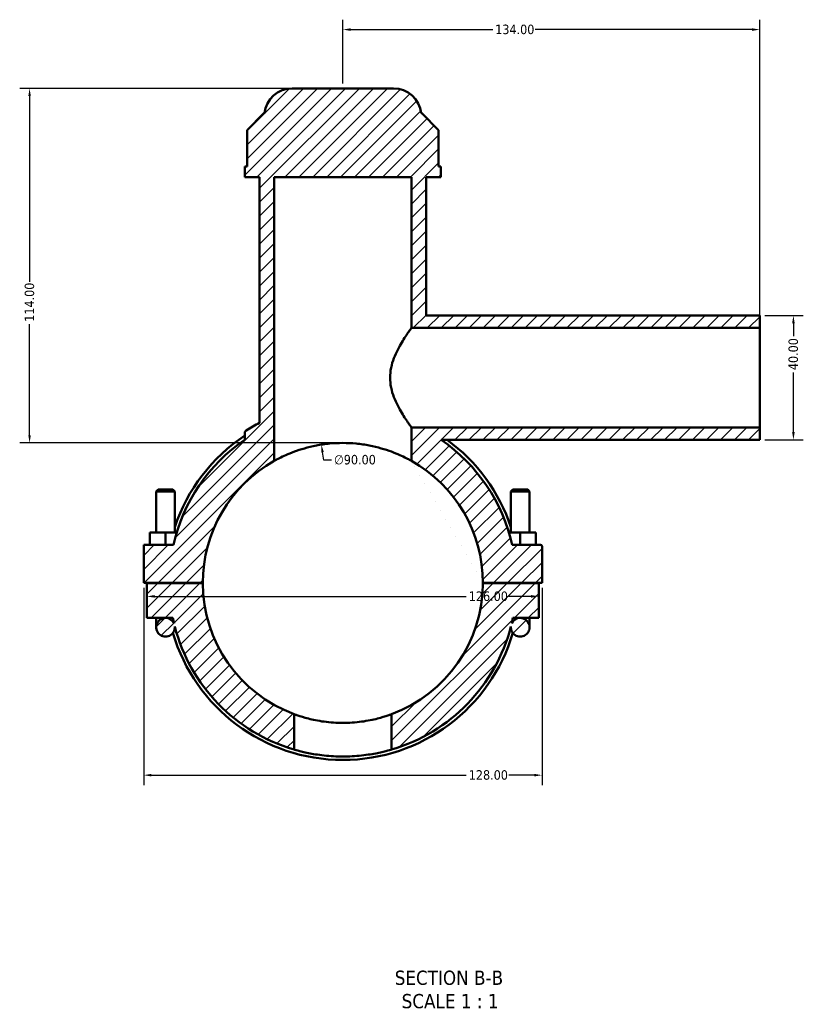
# Model space of a CAD drawing. Header units: millimetres. Extents: x 0 to 898, y -421 to 957.
# Tile 1 of 6: x 276 to 527, y -421 to -105. Entities that reach past the tile are written whole.
import ezdxf

# ---------------------------------------------------------------- set-up
doc = ezdxf.new("R2010")
doc.units = ezdxf.units.MM
for name, color, linetype, lineweight in [('Dimension (ANSI)', 7, 'Continuous', 25), ('Hatch (ANSI)', 7, 'Continuous', 18), ('Symbol (ANSI)', 7, 'Continuous', 25), ('Visible (ANSI)', 7, 'Continuous', 50)]:
    doc.layers.add(name, color=color, linetype=linetype, lineweight=lineweight)
doc.styles.add('Label Text (ANSI)', font='tahoma.ttf')
doc.styles.add('Note Text (ANSI)', font='tahoma.ttf')
doc.dimstyles.new('Default - mm (ANSI)', dxfattribs={"dimtxt": 3.048, "dimasz": 2.5, "dimexe": 3.175, "dimexo": 1.6002, "dimgap": 0.8, "dimtad": 0, "dimtoh": 1, "dimrnd": 1e-08, "dimzin": 4, "dimdsep": 46, "dimtxsty": 'Note Text (ANSI)', "dimcen": 0.09, "dimdle": 10, "dimclrd": 256, "dimclre": 256, "dimclrt": 256, "dimadec": 1, "dimazin": 1, "dimtfac": 1, "dimtofl": 0, "dimtmove": 0, "dimatfit": 3, "dimfxl": 1, "dimtolj": 1, "dimtzin": 4, "dimlwd": -1, "dimlwe": -1, "dimarcsym": 0})

# ---------------------------------------------------------------- blocks, each defined once
blk = doc.blocks.new('*D7')
at = {"layer": 'Defpoints', "color": 0, "transparency": 16777216}
for p in [(372.63, -241.54), (386.43, -330.47)]:
    blk.add_point(p, dxfattribs=at)
at = {"layer": 'Dimension (ANSI)', "transparency": 16777216}
for p, q in [((373.4, -246.48), (373.01, -244.01)), ((375.9, -246.48), (373.4, -246.48))]:
    blk.add_line(p, q, dxfattribs=at)
blk.add_solid([(373.43, -243.94), (372.6, -244.07), (372.63, -241.54)], dxfattribs=at)
at = {"layer": 'Dimension (ANSI)', "color": 230, "true_color": 0xff0080, "transparency": 16777216, "insert": (376.7, -244.84), "char_height": 3.048, "attachment_point": 1, "style": 'Note Text (ANSI)'}
blk.add_mtext('\\A1;∅90.00', dxfattribs=at)
blk = doc.blocks.new('*D9')
at = {"layer": 'Defpoints', "color": 0, "transparency": 16777216}
for p in [(363.27, -127), (278.87, -241), (379.53, -241)]:
    blk.add_point(p, dxfattribs=at)
at = {"layer": 'Dimension (ANSI)', "transparency": 16777216}
for p, q in [((361.67, -127), (275.69, -127)), ((278.87, -129.5), (278.87, -189.16)), ((278.87, -238.5), (278.87, -202.84)), ((377.93, -241), (275.69, -241))]:
    blk.add_line(p, q, dxfattribs=at)
for points in [[(278.45, -129.5), (279.28, -129.5), (278.87, -127)], [(278.45, -238.5), (279.28, -238.5), (278.87, -241)]]:
    blk.add_solid(points, dxfattribs=at)
at = {"layer": 'Dimension (ANSI)', "color": 230, "true_color": 0xff0080, "transparency": 16777216, "insert": (277.28, -202.04), "char_height": 3.048, "attachment_point": 1, "rotation": 90, "style": 'Note Text (ANSI)'}
blk.add_mtext('\\A1;114.00', dxfattribs=at)
blk = doc.blocks.new('*D10')
at = {"layer": 'Defpoints', "color": 0, "transparency": 16777216}
for p in [(513.53, -200), (513.53, -240), (524.31, -240)]:
    blk.add_point(p, dxfattribs=at)
at = {"layer": 'Dimension (ANSI)', "transparency": 16777216}
for p, q in [((515.13, -200), (527.49, -200)), ((524.31, -202.5), (524.31, -206.62)), ((524.31, -237.5), (524.31, -218.39)), ((515.13, -240), (527.49, -240))]:
    blk.add_line(p, q, dxfattribs=at)
for points in [[(523.89, -202.5), (524.73, -202.5), (524.31, -200)], [(523.89, -237.5), (524.73, -237.5), (524.31, -240)]]:
    blk.add_solid(points, dxfattribs=at)
at = {"layer": 'Dimension (ANSI)', "color": 230, "true_color": 0xff0080, "transparency": 16777216, "insert": (522.72, -217.59), "char_height": 3.048, "attachment_point": 1, "rotation": 90, "style": 'Note Text (ANSI)'}
blk.add_mtext('\\A1;40.00', dxfattribs=at)
blk = doc.blocks.new('*D11')
at = {"layer": 'Defpoints', "color": 0, "transparency": 16777216}
for p in [(513.53, -108.09), (379.53, -127), (513.53, -204)]:
    blk.add_point(p, dxfattribs=at)
at = {"layer": 'Dimension (ANSI)', "transparency": 16777216}
for p, q in [((379.53, -125.4), (379.53, -104.92)), ((513.53, -202.4), (513.53, -104.92)), ((382.03, -108.09), (427.69, -108.09)), ((511.03, -108.09), (441.37, -108.09))]:
    blk.add_line(p, q, dxfattribs=at)
for points in [[(382.03, -107.68), (382.03, -108.51), (379.53, -108.09)], [(511.03, -107.68), (511.03, -108.51), (513.53, -108.09)]]:
    blk.add_solid(points, dxfattribs=at)
at = {"layer": 'Dimension (ANSI)', "color": 230, "true_color": 0xff0080, "transparency": 16777216, "insert": (428.49, -106.51), "char_height": 3.048, "attachment_point": 1, "style": 'Note Text (ANSI)'}
blk.add_mtext('\\A1;134.00', dxfattribs=at)
blk = doc.blocks.new('*D12')
at = {"layer": 'Defpoints', "color": 0, "transparency": 16777216}
for p in [(315.53, -285.95), (443.53, -285.95), (443.53, -347.8)]:
    blk.add_point(p, dxfattribs=at)
at = {"layer": 'Dimension (ANSI)', "transparency": 16777216}
for p, q in [((315.53, -287.55), (315.53, -350.98)), ((443.53, -287.55), (443.53, -350.98)), ((318.03, -347.8), (419.19, -347.8)), ((441.03, -347.8), (432.87, -347.8))]:
    blk.add_line(p, q, dxfattribs=at)
for points in [[(318.03, -347.38), (318.03, -348.22), (315.53, -347.8)], [(441.03, -347.38), (441.03, -348.22), (443.53, -347.8)]]:
    blk.add_solid(points, dxfattribs=at)
at = {"layer": 'Dimension (ANSI)', "color": 230, "true_color": 0xff0080, "transparency": 16777216, "insert": (419.99, -346.21), "char_height": 3.048, "attachment_point": 1, "style": 'Note Text (ANSI)'}
blk.add_mtext('\\A1;128.00', dxfattribs=at)
blk = doc.blocks.new('*D13')
at = {"layer": 'Defpoints', "color": 0, "transparency": 16777216}
for p in [(316.53, -290.33), (442.53, -290.33), (442.53, -290.33)]:
    blk.add_point(p, dxfattribs=at)
at = {"layer": 'Dimension (ANSI)', "transparency": 16777216}
for p, q in [((319.03, -290.33), (419.19, -290.33)), ((440.03, -290.33), (432.87, -290.33))]:
    blk.add_line(p, q, dxfattribs=at)
for points in [[(319.03, -289.91), (319.03, -290.74), (316.53, -290.33)], [(440.03, -289.91), (440.03, -290.74), (442.53, -290.33)]]:
    blk.add_solid(points, dxfattribs=at)
at = {"layer": 'Dimension (ANSI)', "color": 230, "true_color": 0xff0080, "transparency": 16777216, "insert": (419.99, -288.74), "char_height": 3.048, "attachment_point": 1, "style": 'Note Text (ANSI)'}
blk.add_mtext('\\A1;126.00', dxfattribs=at)

msp = doc.modelspace()

# ---------------------------------------------------------------- hatches: boundary and pattern name
at = {"layer": 'Hatch (ANSI)'}
h = msp.add_hatch(dxfattribs=at)
h.set_pattern_fill('ANSI31', color=256, scale=25.4, style=0)
h.set_pattern_definition([(45, (0, 0), (-2.245064, 2.245064), [])])
edge = h.paths.add_edge_path()
edge.add_spline(control_points=[(348.449, -236.997), (348.364, -237.051), (348.289, -237.119), (348.163, -237.277), (348.114, -237.366), (348.048, -237.556), (348.031, -237.656), (348.031, -237.757)], knot_values=[-0.0907132, -0.0907132, -0.0907132, -0.0907132, -0.0604754, -0.0604754, -0.0302377, -0.0302377, 0, 0, 0, 0], degree=3, periodic=0)
edge.add_line((348.031, -237.757), (348.031, -239.945))
edge.add_ellipse((379.531, -286.003), major_axis=(-31.5, 46.059), ratio=1, start_angle=0, end_angle=42.94964)
edge.add_line((325.092, -273.753), (315.531, -273.753))
edge.add_line((315.531, -273.753), (315.531, -285.953))
edge.add_line((315.531, -285.953), (334.531, -285.953))
edge.add_ellipse((379.531, -286.003), major_axis=(-45, 0.05), ratio=1, start_angle=299.40424, end_angle=360, ccw=False)
edge.add_line((357.481, -246.776), (357.481, -155.503))
edge.add_line((357.481, -155.503), (401.581, -155.503))
edge.add_line((401.581, -155.503), (401.581, -204.003))
edge.add_line((401.581, -204.003), (513.531, -204.003))
edge.add_line((513.531, -204.003), (513.531, -200.003))
edge.add_line((513.531, -200.003), (406.306, -200.003))
edge.add_line((406.306, -200.003), (406.306, -155.503))
edge.add_line((406.306, -155.503), (411.031, -155.503))
edge.add_line((411.031, -155.503), (411.031, -152.083))
edge.add_line((411.031, -152.083), (410.29, -152.083))
edge.add_line((410.29, -152.083), (410.29, -140.383))
edge.add_line((410.29, -140.383), (404.89, -134.983))
edge.add_line((404.89, -134.983), (404.731, -134.983))
edge.add_ellipse((395.789, -136.003), major_axis=(8.942, 1.02), ratio=1, start_angle=0, end_angle=83.4925)
edge.add_line((395.789, -127.003), (363.273, -127.003))
edge.add_ellipse((363.273, -136.003), major_axis=(0, 9), ratio=1, start_angle=0, end_angle=83.4925)
edge.add_line((354.331, -134.983), (354.173, -134.983))
edge.add_line((354.173, -134.983), (348.773, -140.383))
edge.add_line((348.773, -140.383), (348.773, -152.083))
edge.add_line((348.773, -152.083), (348.031, -152.083))
edge.add_line((348.031, -152.083), (348.031, -155.503))
edge.add_line((348.031, -155.503), (352.756, -155.503))
edge.add_line((352.756, -155.503), (352.756, -234.517))
edge.add_ellipse((379.531, -286.003), major_axis=(-26.775, 51.486), ratio=1, start_angle=0, end_angle=4.90832)
edge = h.paths.add_edge_path()
edge.add_line((395.211, -328.183), (395.211, -339.555))
edge.add_ellipse((379.531, -286.003), major_axis=(15.68, -53.552), ratio=1, start_angle=0, end_angle=59.1214)
edge.add_ellipse((436.531, -300.253), major_axis=(-2.992, 0.224), ratio=1, start_angle=0, end_angle=274.27553)
edge.add_line((436.531, -297.253), (442.531, -297.253))
edge.add_line((442.531, -297.253), (442.531, -286.053))
edge.add_line((442.531, -286.053), (424.531, -286.053))
edge.add_ellipse((379.531, -286.003), major_axis=(45, -0.05), ratio=1, start_angle=290.45586, end_angle=360, ccw=False)
edge = h.paths.add_edge_path(flags=0)
edge.add_ellipse((436.531, -300.253), major_axis=(0, 3), ratio=1, start_angle=0, end_angle=66.20304)
edge.add_ellipse((379.531, -286.003), major_axis=(54.255, -13.04), ratio=1, start_angle=0, end_angle=1.88271)
edge.add_line((434.185, -297.253), (436.531, -297.253))
edge = h.paths.add_edge_path()
edge.add_ellipse((443.031, -274.253), major_axis=(0.5, 0), ratio=1, start_angle=0, end_angle=90)
edge.add_line((443.031, -273.753), (433.97, -273.753))
edge.add_ellipse((379.531, -286.003), major_axis=(54.439, 12.25), ratio=1, start_angle=0, end_angle=42.84328)
edge.add_line((411.117, -240.003), (513.531, -240.003))
edge.add_line((513.531, -240.003), (513.531, -236.003))
edge.add_line((513.531, -236.003), (401.581, -236.003))
edge.add_line((401.581, -236.003), (401.581, -246.776))
edge.add_ellipse((379.531, -286.003), major_axis=(22.05, 39.228), ratio=1, start_angle=299.40424, end_angle=360, ccw=False)
edge.add_line((424.531, -285.953), (443.531, -285.953))
edge.add_line((443.531, -285.953), (443.531, -274.253))
edge = h.paths.add_edge_path()
edge.add_line((334.531, -286.053), (316.531, -286.053))
edge.add_line((316.531, -286.053), (316.531, -297.253))
edge.add_line((316.531, -297.253), (322.531, -297.253))
edge.add_ellipse((322.531, -300.253), major_axis=(0, 3), ratio=1, start_angle=0, end_angle=274.27553)
edge.add_ellipse((379.531, -286.003), major_axis=(-54.008, -14.026), ratio=1, start_angle=0, end_angle=59.1214)
edge.add_line((363.851, -339.555), (363.851, -328.183))
edge.add_ellipse((379.531, -286.003), major_axis=(-15.68, -42.18), ratio=1, start_angle=290.45586, end_angle=360, ccw=False)
edge = h.paths.add_edge_path(flags=0)
edge.add_line((322.531, -297.253), (324.877, -297.253))
edge.add_ellipse((379.531, -286.003), major_axis=(-54.654, -11.25), ratio=1, start_angle=0, end_angle=1.88271)
edge.add_ellipse((322.531, -300.253), major_axis=(2.745, 1.21), ratio=1, start_angle=0, end_angle=66.20304)

# ---------------------------------------------------------------- linework, layer by layer
at = {"layer": 'Visible (ANSI)'}
for p, q in [((395.789, -127.003), (363.273, -127.003)), ((354.173, -134.983), (348.773, -140.383)), ((354.331, -134.983), (354.173, -134.983)), ((404.89, -134.983), (404.731, -134.983)), ((410.29, -140.383), (404.89, -134.983)), ((348.773, -140.383), (348.773, -152.083)), ((410.29, -152.083), (410.29, -140.383)), ((348.773, -152.083), (348.031, -152.083)), ((348.031, -152.083), (348.031, -155.503)), ((411.031, -152.083), (410.29, -152.083)), ((411.031, -155.503), (411.031, -152.083)), ((348.031, -155.503), (352.756, -155.503)), ((352.756, -155.503), (352.756, -234.517)), ((357.481, -246.776), (357.481, -155.503)), ((357.481, -155.503), (401.581, -155.503)), ((401.581, -155.503), (401.581, -204.003)), ((406.306, -200.003), (406.306, -155.503)), ((406.306, -155.503), (411.031, -155.503)), ((513.531, -200.003), (406.306, -200.003)), ((513.531, -204.003), (513.531, -200.003)), ((401.581, -204.003), (513.531, -204.003)), ((513.531, -236.003), (513.531, -204.003)), ((513.531, -236.003), (401.581, -236.003)), ((401.581, -236.003), (401.581, -246.776)), ((513.531, -240.003), (513.531, -236.003)), ((348.031, -237.757), (348.031, -239.945)), ((411.117, -240.003), (513.531, -240.003)), ((320.131, -255.953), (319.531, -256.553)), ((324.931, -255.953), (320.131, -255.953)), ((324.931, -255.953), (325.531, -256.553)), ((434.131, -255.953), (433.531, -256.553)), ((434.131, -255.953), (438.931, -255.953)), ((438.931, -255.953), (439.531, -256.553)), ((319.531, -256.553), (325.531, -256.553)), ((319.531, -256.553), (319.531, -269.753)), ((325.531, -256.553), (325.531, -269.753)), ((439.531, -256.553), (433.531, -256.553)), ((433.531, -269.753), (433.531, -256.553)), ((439.531, -269.753), (439.531, -256.553)), ((322.531, -269.753), (317.531, -269.753)), ((317.531, -273.753), (317.531, -269.753)), ((322.531, -273.753), (322.531, -269.753)), ((326.15, -269.753), (322.531, -269.753)), ((432.913, -269.753), (436.531, -269.753)), ((436.531, -269.753), (441.531, -269.753)), ((436.531, -273.753), (436.531, -269.753)), ((441.531, -273.753), (441.531, -269.753)), ((325.092, -273.753), (315.531, -273.753)), ((315.531, -273.753), (315.531, -285.953)), ((443.031, -273.753), (433.97, -273.753)), ((443.531, -285.953), (443.531, -274.253)), ((315.531, -285.953), (334.531, -285.953)), ((334.531, -286.053), (316.531, -286.053)), ((316.531, -286.053), (316.531, -297.253)), ((319.531, -285.953), (319.531, -286.053)), ((325.531, -285.953), (325.531, -286.053)), ((424.531, -285.953), (443.531, -285.953)), ((442.531, -286.053), (424.531, -286.053)), ((433.531, -286.053), (433.531, -285.953)), ((439.531, -286.053), (439.531, -285.953)), ((442.531, -297.253), (442.531, -286.053)), ((316.531, -297.253), (322.531, -297.253)), ((319.531, -297.253), (319.531, -300.253)), ((322.531, -297.253), (324.877, -297.253)), ((434.185, -297.253), (436.531, -297.253)), ((436.531, -297.253), (442.531, -297.253)), ((439.531, -300.253), (439.531, -297.253)), ((325.531, -300.253), (325.531, -300.062)), ((433.531, -300.062), (433.531, -300.253)), ((363.851, -339.555), (363.851, -328.183)), ((395.211, -328.183), (395.211, -339.555))]:
    msp.add_line(p, q, dxfattribs=at)
for centre, radius, start, end in [((363.273, -136.003), 9, 90, 173.4925), ((395.789, -136.003), 9, 6.5075, 90), ((379.531, -286.003), 58.032, 117.47641, 122.38473), ((379.531, -286.003), 55.8, 124.3687, 167.31833), ((379.531, -286.003), 56.916, 123.60383, 161.58015), ((379.531, -286.003), 55.8, 12.68167, 55.52495), ((379.531, -286.003), 56.916, 18.41985, 53.92127), ((379.531, -286.003), 45, 119.34058, 179.93634), ((379.531, -286.003), 45, 0.06366, 60.65942), ((443.031, -274.253), 0.5, 0, 90), ((379.531, -286.003), 45, 180.06366, 249.6078), ((379.531, -286.003), 45, 290.3922, 359.93634), ((322.531, -300.253), 3, 90, 4.27553), ((322.531, -300.253), 3, 23.79696, 90), ((379.531, -286.003), 55.8, 191.63129, 193.514), ((436.531, -300.253), 3, 175.72447, 90), ((436.531, -300.253), 3, 90, 156.20304), ((379.531, -286.003), 55.8, 346.486, 348.36871), ((379.531, -286.003), 55.8, 194.55849, 253.67989), ((379.531, -286.003), 55.8, 286.32011, 345.44151), ((379.531, -286.003), 56.916, 196.38542, 343.61458)]:
    msp.add_arc(centre, radius, start, end, dxfattribs=at)
for points, knots in [([(401.581, -204.003), (401.581, -204.003), (401.505, -204.108), (401.199, -204.534), (400.969, -204.855), (400.39, -205.686), (400.04, -206.197), (399.278, -207.357), (398.866, -208.007), (397.627, -210.079), (396.675, -211.821), (395.566, -214.738), (395.252, -215.762), (394.82, -217.861), (394.704, -218.937), (394.704, -220.003)], [7.6142808, 7.6142808, 7.6142808, 7.6142808, 7.9287562, 7.9287562, 8.2432317, 8.2432317, 8.5577072, 8.5577072, 8.8721826, 8.8721826, 9.5122785, 9.5122785, 9.8323264, 9.8323264, 10.1523744, 10.1523744, 10.1523744, 10.1523744]), ([(394.704, -220.003), (394.704, -221.07), (394.82, -222.146), (395.252, -224.245), (395.566, -225.269), (396.675, -228.186), (397.627, -229.927), (398.866, -232), (399.278, -232.65), (400.04, -233.81), (400.39, -234.32), (400.969, -235.152), (401.199, -235.473), (401.505, -235.899), (401.581, -236.003), (401.581, -236.003)], [0, 0, 0, 0, 0.3200479, 0.3200479, 0.6400959, 0.6400959, 1.2801917, 1.2801917, 1.5946672, 1.5946672, 1.9091427, 1.9091427, 2.2236181, 2.2236181, 2.5380936, 2.5380936, 2.5380936, 2.5380936]), ([(348.449, -236.997), (348.364, -237.051), (348.289, -237.119), (348.163, -237.277), (348.114, -237.366), (348.048, -237.556), (348.031, -237.656), (348.031, -237.757)], [-0.090713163, -0.090713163, -0.090713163, -0.090713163, -0.060475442, -0.060475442, -0.030237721, -0.030237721, 0, 0, 0, 0]), ([(401.581, -246.776), (401.581, -246.776), (401.443, -246.697), (400.873, -246.385), (400.441, -246.151), (399.309, -245.578), (398.609, -245.238), (396.999, -244.523), (396.09, -244.148), (394.159, -243.435), (393.068, -243.07), (390.684, -242.39), (389.391, -242.075), (386.681, -241.554), (385.261, -241.346), (382.391, -241.071), (380.941, -241.003), (378.122, -241.003), (376.671, -241.071), (373.801, -241.346), (372.381, -241.554), (369.671, -242.075), (368.378, -242.39), (365.995, -243.07), (364.904, -243.435), (362.973, -244.148), (362.063, -244.523), (360.454, -245.238), (359.753, -245.578), (358.622, -246.151), (358.19, -246.385), (357.619, -246.697), (357.481, -246.776), (357.481, -246.776)], [6.7744824, 6.7744824, 6.7744824, 6.7744824, 7.1984146, 7.1984146, 7.6223468, 7.6223468, 8.0462789, 8.0462789, 8.4702111, 8.4702111, 8.8930892, 8.8930892, 9.3159674, 9.3159674, 9.7388455, 9.7388455, 10.1617237, 10.1617237, 10.5846018, 10.5846018, 11.0074799, 11.0074799, 11.4303581, 11.4303581, 11.8532362, 11.8532362, 12.2771684, 12.2771684, 12.7011005, 12.7011005, 13.1250327, 13.1250327, 13.5489649, 13.5489649, 13.5489649, 13.5489649]), ([(363.851, -328.183), (363.851, -328.183), (363.947, -328.219), (364.348, -328.365), (364.653, -328.475), (365.857, -328.884), (367.061, -329.264), (369.135, -329.792), (369.916, -329.973), (371.62, -330.311), (372.543, -330.468), (374.472, -330.729), (375.481, -330.832), (377.513, -330.97), (378.538, -331.003), (380.524, -331.003), (381.549, -330.97), (383.582, -330.832), (384.59, -330.729), (386.519, -330.468), (387.442, -330.311), (389.146, -329.973), (389.927, -329.792), (392.002, -329.264), (393.206, -328.884), (394.409, -328.475), (394.714, -328.365), (395.115, -328.219), (395.211, -328.183), (395.211, -328.183)], [4.7687576, 4.7687576, 4.7687576, 4.7687576, 5.0668884, 5.0668884, 5.3650192, 5.3650192, 5.9612807, 5.9612807, 6.2592447, 6.2592447, 6.5572086, 6.5572086, 6.8551725, 6.8551725, 7.1531364, 7.1531364, 7.4511004, 7.4511004, 7.7490643, 7.7490643, 8.0470282, 8.0470282, 8.3449922, 8.3449922, 8.9412537, 8.9412537, 9.2393845, 9.2393845, 9.5375153, 9.5375153, 9.5375153, 9.5375153]), ([(395.211, -339.555), (395.211, -339.555), (395.116, -339.583), (394.716, -339.698), (394.412, -339.784), (393.611, -340), (393.112, -340.129), (391.963, -340.404), (391.312, -340.55), (389.926, -340.831), (389.142, -340.976), (387.435, -341.247), (386.512, -341.374), (384.581, -341.583), (383.574, -341.666), (381.544, -341.776), (380.521, -341.803), (378.541, -341.803), (377.519, -341.776), (375.489, -341.666), (374.481, -341.583), (372.551, -341.374), (371.627, -341.247), (369.92, -340.976), (369.137, -340.831), (367.751, -340.55), (367.099, -340.404), (365.95, -340.129), (365.452, -340), (364.65, -339.784), (364.346, -339.698), (363.947, -339.583), (363.851, -339.555), (363.851, -339.555)], [0, 0, 0, 0, 0.2970892, 0.2970892, 0.5941784, 0.5941784, 0.8912676, 0.8912676, 1.1883568, 1.1883568, 1.4853786, 1.4853786, 1.7824004, 1.7824004, 2.0794223, 2.0794223, 2.3764441, 2.3764441, 2.6734659, 2.6734659, 2.9704877, 2.9704877, 3.2675095, 3.2675095, 3.5645313, 3.5645313, 3.8616205, 3.8616205, 4.1587097, 4.1587097, 4.4557989, 4.4557989, 4.7528881, 4.7528881, 4.7528881, 4.7528881])]:
    msp.add_open_spline(points, degree=3, knots=knots, dxfattribs=at)

# ---------------------------------------------------------------- texts
at = {"layer": 'Symbol (ANSI)', "char_height": 4.572, "attachment_point": 7, "style": 'Label Text (ANSI)'}
for s, insert in [('SECTION B-B', (396.203, -415.306)), ('SCALE 1 : 1', (398.426, -422.819))]:
    msp.add_mtext(s, dxfattribs=dict(at, insert=insert))

# ---------------------------------------------------------------- dimensions: what is measured, and where the dimension line sits
at = {"layer": 'Dimension (ANSI)'}
for base, p1, p2, angle, override, picture, middle in [((513.531, -108.094), (379.531, -127.003), (513.531, -204.003), 180, {"dimtoh": 0, "dimdec": 2, "dimtp": 0, "dimtm": 0, "dimtdec": 2, "dimatfit": 1}, '*D11', (434.531, -108.094)), ((278.866, -241.004), (363.273, -127.003), (379.531, -241.004), 90, {"dimtoh": 0, "dimdec": 2, "dimtp": 0, "dimtm": 0, "dimtdec": 2, "dimatfit": 1}, '*D9', (278.866, -196.004)), ((524.311, -240.003), (513.531, -200.003), (513.531, -240.003), 90, {"dimtoh": 0, "dimdec": 2, "dimtp": 0, "dimtm": 0, "dimtdec": 2, "dimatfit": 1}, '*D10', (524.311, -212.503)), ((443.531, -347.801), (315.531, -285.953), (443.531, -285.953), 180, {"dimtoh": 0, "dimdec": 2, "dimtp": 0, "dimtm": 0, "dimtdec": 2, "dimatfit": 1}, '*D12', (426.031, -347.801)), ((442.531, -290.326), (316.531, -290.326), (442.531, -290.326), 180, {"dimtoh": 0, "dimdec": 2, "dimse1": 1, "dimse2": 1, "dimtp": 0, "dimtm": 0, "dimtdec": 2, "dimatfit": 1}, '*D13', (426.031, -290.326))]:
    dim = msp.add_linear_dim(base=base, p1=p1, p2=p2, angle=angle, dimstyle='Default - mm (ANSI)', override=override, dxfattribs=at)
    dim.commit()
    dim.dimension.update_dxf_attribs({"geometry": picture, "text_midpoint": middle, "dimtype": 160})
dim = msp.add_diameter_dim_2p(p1=(386.431, -330.474), p2=(372.631, -241.536), dimstyle='Default - mm (ANSI)', override={"dimtih": 1, "dimdec": 2, "dimlfac": 0.999975, "dimtp": 0, "dimtm": 0, "dimtdec": 2}, dxfattribs=at)
dim.commit()
dim.dimension.update_dxf_attribs({"geometry": '*D7', "text_midpoint": (383.394, -246.477), "dimtype": 163})

doc.saveas('drawing.dxf')
